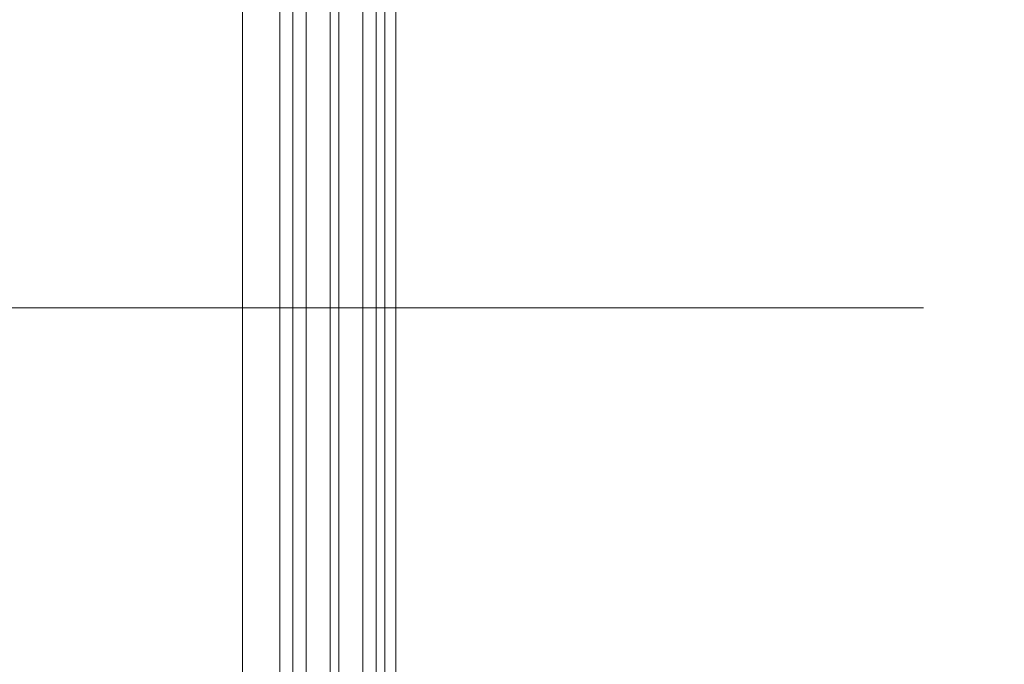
# Model space of a CAD drawing. Header units: centimetres. Extents: x -1434 to 23895, y -8842 to 3590.
# Tile 36 of 75: x 1221 to 1266, y 1457 to 1487. Entities that reach past the tile are written whole.
import ezdxf

# ---------------------------------------------------------------- set-up
doc = ezdxf.new("R2010")
doc.units = ezdxf.units.CM
doc.linetypes.add('Dash', pattern=[60, 30, -30])
for name, color, linetype, lineweight in [('A-DETL-GENF', 92, 'Continuous', 13), ('A-DOOR', 31, 'Continuous', 13), ('A-DOOR-HDLN', 31, 'Dash', 9), ('A-DOOR-IDEN', 31, 'Continuous', 13), ('G-ANNO-TEXT', 231, 'Continuous', 13)]:
    doc.layers.add(name, color=color, linetype=linetype, lineweight=lineweight)

# ---------------------------------------------------------------- blocks, each defined once
blk = doc.blocks.new('Schueco_FWS_ADS-70-HD_inw_Family-01 - FWS SI insert unit-2308021-parter niski _-3_30 m_ - stan projektowany Klatka schodowa')
at = {"layer": 'A-DETL-GENF', "lineweight": 9}
for p, q in [((-48.75, 6.1), (48.75, 6.1)), ((27.75, 4.396), (-27.75, 4.396)), ((27.75, 3.8), (-27.75, 3.8)), ((27.75, 3.2), (-27.75, 3.2)), ((27.75, 2.1), (-27.75, 2.1)), ((27.75, 1.7), (-27.75, 1.7)), ((27.75, 0.6), (-27.75, 0.6)), ((27.75, 0), (-27.75, 0)), ((27.75, -0.4), (-27.75, -0.4)), ((47.85, -0.9), (-47.85, -0.9))]:
    blk.add_line(p, q, dxfattribs=at)
at = {"layer": 'A-DOOR-HDLN'}
blk.add_arc((-46.25, 7.1), 91.094, 0, 90, dxfattribs=at)
blk = doc.blocks.new('etykieta drzwi wymiar i kategoria - Aluprof Curtain Door - etykieta drzwi 1S dół-1350914-parter niski _-3_30 m_ - stan projektowany Klatka schodowa')
at = {"layer": 'A-DOOR-IDEN'}
blk.add_line((0, 0), (0, 0.59844), dxfattribs=at)

msp = doc.modelspace()

# ---------------------------------------------------------------- linework, layer by layer
at = {"layer": 'G-ANNO-TEXT', "color": 50}
msp.add_arc((914.679, 1316.206), 395.805, 310.77017, 32.93393, dxfattribs=at)

# ---------------------------------------------------------------- block references
at = {"layer": 'A-DOOR', "rotation": 90.0000000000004}
msp.add_blockref('Schueco_FWS_ADS-70-HD_inw_Family-01 - FWS SI insert unit-2308021-parter niski _-3_30 m_ - stan projektowany Klatka schodowa', (1237.112, 1479.076), dxfattribs=at)
at = {"layer": 'A-DOOR-IDEN', "xscale": 99.99999999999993, "yscale": 99.99999999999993, "zscale": 99.99999999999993, "rotation": 270.0000000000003}
msp.add_blockref('etykieta drzwi wymiar i kategoria - Aluprof Curtain Door - etykieta drzwi 1S dół-1350914-parter niski _-3_30 m_ - stan projektowany Klatka schodowa', (1202.293, 1473.699), dxfattribs=at)

doc.saveas('drawing.dxf')
